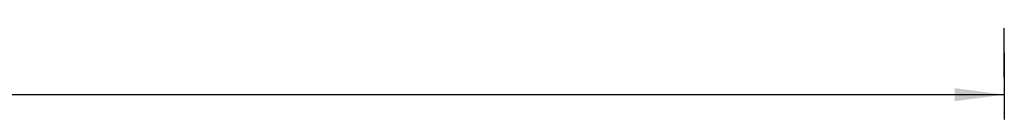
# Model space of a CAD drawing. Header units: millimetres. Extents: x -235 to 1395, y -109 to 485.
# Tile 9 of 17: x 233 to 273, y 182 to 186. Entities that reach past the tile are written whole.
import ezdxf

# ---------------------------------------------------------------- set-up
doc = ezdxf.new("R2010")
doc.units = ezdxf.units.MM
doc.layers.add('1', color=7, linetype='Continuous')
doc.styles.add('CONVERTER_11', font='txt.shx', dxfattribs={"width": 0.9})
doc.dimstyles.new('ME10_DIM_18', dxfattribs={"dimtxt": 1, "dimasz": 1, "dimexe": 0.5, "dimexo": 0.5, "dimgap": 0.5, "dimtad": 1, "dimdsep": 46, "dimtxsty": 'CONVERTER_11', "dimsah": 1, "dimcen": 0.09, "dimclrd": 2, "dimclre": 2, "dimclrt": 2, "dimadec": 0, "dimazin": 0, "dimtfac": 1, "dimtdec": 4, "dimtix": 1, "dimtmove": 0, "dimatfit": 3, "dimfxl": 1, "dimtolj": 1, "dimtzin": 0, "dimarcsym": 0})

# ---------------------------------------------------------------- blocks, each defined once
blk = doc.blocks.new('*D55')
at = {"layer": '1', "color": 2, "linetype": 'Continuous'}
for p, q in [((86.5, 92.417), (86.5, 91.07)), ((136.5, 92.417), (136.5, 91.07)), ((86.5, 91.57), (136.5, 91.57))]:
    blk.add_line(p, q, dxfattribs=at)
at = {"layer": '1', "color": 2}
for points in [[(87.5, 91.702), (87.5, 91.439), (86.5, 91.57)], [(135.5, 91.439), (135.5, 91.702), (136.5, 91.57)]]:
    blk.add_solid(points, dxfattribs=at)
at = {"layer": '1', "color": 2, "insert": (110.11, 92.07), "char_height": 1, "attachment_point": 7, "rotation": 0.0001, "line_spacing_factor": 0.60024, "style": 'CONVERTER_11'}
blk.add_mtext('\\C2;nx\\C2;50', dxfattribs=at)
blk = doc.blocks.new('Alzado1', base_point=(56.5, 114.028))
at = {"layer": '1', "color": 2, "linetype": 'Continuous'}
blk.add_line((136.5, 91.917), (136.5, 92.917), dxfattribs=at)
at = {"layer": '1'}
dim = blk.add_linear_dim(base=(86.5, 91.57), p1=(136.5, 92.917), p2=(86.5, 92.917), dimstyle='ME10_DIM_18', override={"dimpost": 'nx<>'}, dxfattribs=at)
dim.commit()
dim.dimension.update_dxf_attribs({"geometry": '*D55', "text_midpoint": (111.5, 92.57), "text_rotation": 0.0001})

msp = doc.modelspace()

# ---------------------------------------------------------------- block references
at = {"xscale": 2, "yscale": 2, "zscale": 2}
msp.add_blockref('Alzado1', (113, 228.056), dxfattribs=at)

doc.saveas('drawing.dxf')
